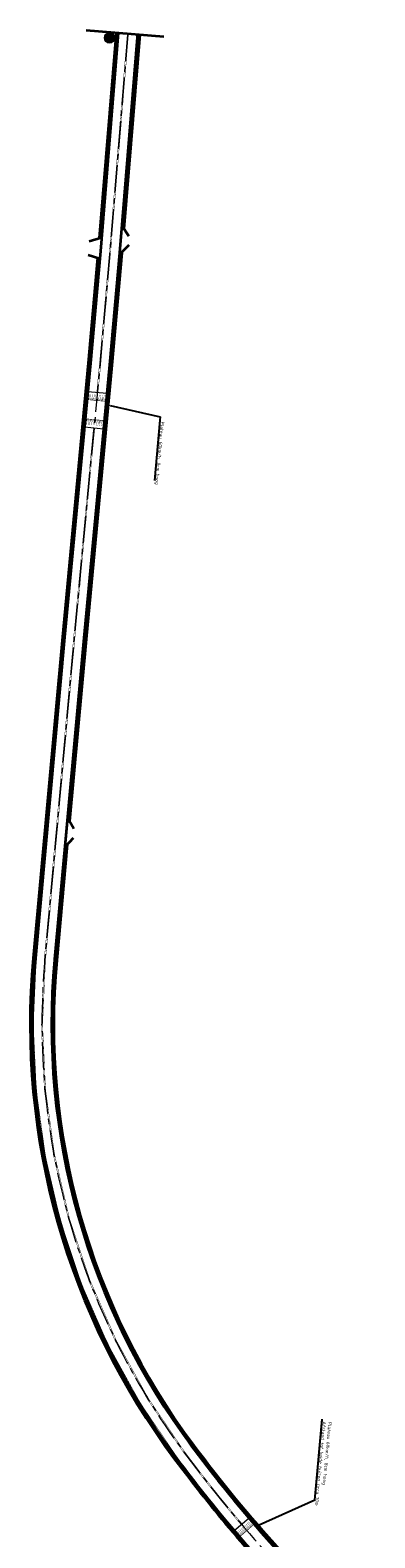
# Model space of a CAD drawing. Header units: metres. Extents: x 156019 to 158035, y 450584 to 451682.
# Tile 4 of 44: x 156019 to 156144, y 451134 to 451682. Entities that reach past the tile are written whole.
import ezdxf
from ezdxf import colors
from ezdxf.entities.mleader import LeaderData, LeaderLine
from ezdxf.enums import TextEntityAlignment as Align
from ezdxf.lldxf.tags import DXFTag
from ezdxf.math import Vec2, Vec3

# ---------------------------------------------------------------- set-up
doc = ezdxf.new("R2010")
doc.units = ezdxf.units.M
doc.linetypes.add('AM-AS', pattern=[16, 10, -2, 2, -2])
doc.linetypes.add('VW-13_STREEP', pattern=[4, 1, -3])
for name, color, linetype, lineweight in [('N-WE-AM-AS-G', 10, 'AM-AS', 18), ('N-WE-KG-ONDERHOUDGRENS_PROVINCIE-G', 170, 'KG-OGPROVINCIE-SO', 35), ('N-WE-VH-KANTVERHARDING_HOOFDRIJBAAN-G', 210, 'Continuous', 35), ('N-WE-VH-VERHARDING_GRASBETONSTEEN-G', 70, 'Continuous', 35), ('N-WE-VW-MARKERING_LANGS_STREEP_13_015-G', 7, 'VW-13_STREEP', 13), ('N-WE-VW-MARKERING_LANGS_STREEP_DOORGETROKKEN_010-G', 7, 'Continuous', 13), ('N-WE-VW-MARKERING_LANGS_STREEP_DOORGETROKKEN_015-G', 7, 'Continuous', 13), ('N-WE-VW-MARKERING_LANGS_STREEP_DOORGETROKKEN_020-G', 7, 'Continuous', 18), ('N-WE-VW-MARKERING_PLATEAU-G', 7, 'Continuous', 9), ('N-WE-VW-VERKEERSTEKEN_BORD_A-S', 7, 'Continuous', 25), ('V-WE-VH-VERHARDING_ASFALT-A', 252, 'Continuous', 18), ('X-XX-AL-T25', 7, 'Continuous', 25)]:
    doc.layers.add(name, color=color, linetype=linetype, lineweight=lineweight)
doc.layers.add('X-XX-AL-HULPLIJN-G', color=7, linetype='Continuous', lineweight=18, plot=False)
doc.styles.add('NLCS-ISO-M500-T25', font='NLCS-ISO.ttf', dxfattribs={"height": 1.25})
doc.styles.add('NLCS-RVV-M200-T25', font='NLCS-RVV.ttf')
doc.styles.get("Standard").update_dxf_attribs({"font": 'verdana.ttf'})
tags = doc.linetypes.add('KG-OGPROVINCIE-SO', pattern='A,5.5,-2,["P",Standard,S=1.8,R=0,X=-0.5,Y=-0.9],-2,5.5,-2,[2,NLCS.SHX,S=0.5,R=0,X=0,Y=0],-2', length=19).pattern_tags.tags
tags[6] = DXFTag(74, 10)

# ---------------------------------------------------------------- blocks, each defined once
blk = doc.blocks.new('N-SVW-VERKEERSTEKEN_BORD_A01_060-SO')
at = {"true_color": 0xff0000}
h = blk.add_hatch(color=1, dxfattribs=at)
h.dxf.hatch_style = 1
h.paths.add_polyline_path([(-3.75, 0), (-3.55, 0, -1), (3.55, 0), (3.75, 0, 1)])
h = blk.add_hatch(color=1, dxfattribs=at)
h.dxf.hatch_style = 1
h.paths.add_polyline_path([(3.75, 0), (3.55, 0, -1), (-3.55, 0), (-3.75, 0, 1)])
at = {"true_color": 0xffffff}
h = blk.add_hatch(color=7, dxfattribs=at)
h.dxf.hatch_style = 1
h.paths.add_polyline_path([(-3.55, 0), (-3.35, 0, -1), (3.35, 0), (3.55, 0, 1)])
h = blk.add_hatch(color=7, dxfattribs=at)
h.dxf.hatch_style = 1
h.paths.add_polyline_path([(3.55, 0), (3.35, 0, -1), (-3.35, 0), (-3.55, 0, 1)])
at = {"true_color": 0xff0000}
h = blk.add_hatch(color=1, dxfattribs=at)
h.dxf.hatch_style = 1
h.paths.add_polyline_path([(-3.35, 0), (-2.65, 0, -1), (2.65, 0), (3.35, 0, 1)])
h = blk.add_hatch(color=1, dxfattribs=at)
h.dxf.hatch_style = 1
h.paths.add_polyline_path([(3.35, 0), (2.65, 0, -1), (-2.65, 0), (-3.35, 0, 1)])
at = {"true_color": 0xffffff}
h = blk.add_hatch(color=7, dxfattribs=at)
h.dxf.hatch_style = 1
h.paths.add_polyline_path([(-2.65, 0), (2.65, 0, 1)])
h = blk.add_hatch(color=7, dxfattribs=at)
h.dxf.hatch_style = 1
h.paths.add_polyline_path([(2.65, 0), (-2.65, 0, 1)])
at = {"color": 1, "lineweight": 0, "true_color": 0xff0000}
blk.add_circle((0, 0), 3.75, dxfattribs=at)
at = {"color": 7, "lineweight": 0, "true_color": 0xffffff}
for radius in [3.55, 3.35, 2.65]:
    blk.add_circle((0, 0), radius, dxfattribs=at)
at = {"color": 250, "true_color": 0x191919, "style": 'NLCS-RVV-M200-T25', "width": 0.9}
blk.add_text('60', height=2.5, dxfattribs=at).set_placement((0.1, 0), align=Align.MIDDLE_CENTER)

msp = doc.modelspace()

# ---------------------------------------------------------------- hatches: boundary and pattern name
at = {"layer": 'V-WE-VH-VERHARDING_ASFALT-A'}
h = msp.add_hatch(dxfattribs=at)
h.set_pattern_fill('AVH-ASFALT_B-SO', color=256, angle=40, pattern_type=2)
h.set_pattern_definition([(85, (0, 0), (-1.494292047, 0.130733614), [])])
h.paths.add_polyline_path([(156117.784, 451121.049), (156115.064, 451123.931, -0.0155417), (156096.746, 451143.914, 0.0308435), (156141.881, 451096.436), (156137.316, 451101.123), (156135.461, 451103.028)])

# ---------------------------------------------------------------- linework, layer by layer
at = {"layer": 'N-WE-AM-AS-G', "flags": 128}
msp.add_lwpolyline([(156054.208, 451680.581), (156047.697, 451601.191), (156044.082, 451560.428), (156034.685, 451460.858), (156024.023, 451344.129, 0.1854095), (156074.746, 451164.745, 0.0216701), (156104.134, 451128.813)], format="xyb", dxfattribs=at)
at = {"layer": 'N-WE-KG-ONDERHOUDGRENS_PROVINCIE-G', "flags": 128}
msp.add_lwpolyline([(156038.973, 451681.83), (156067.229, 451679.513)], dxfattribs=at)
at = {"layer": 'N-WE-VH-KANTVERHARDING_HOOFDRIJBAAN-G', "flags": 128}
for points in [[(156050.72, 451680.867), (156044.21, 451601.489), (156040.596, 451560.747), (156031.199, 451461.182), (156020.537, 451344.447, 0.1854095), (156071.943, 451162.649, 0.0314354), (156115.847, 451111.059, 0.0314354)], [(156057.696, 451680.295), (156051.184, 451600.893), (156047.567, 451560.109), (156038.17, 451460.535), (156027.508, 451343.811, 0.1854095), (156077.549, 451166.842, 0.0462964), (156143.489, 451093.86, 0.0462964)]]:
    msp.add_lwpolyline(points, format="xyb", dxfattribs=at)
for points in [[(156054.564, 451606.915), (156051.998, 451610.816)], [(156040.16, 451605.099), (156044.617, 451606.451)], [(156054.575, 451603.657), (156051.127, 451600.242)], [(156039.72, 451600.115), (156043.971, 451598.793)], [(156034.577, 451391.524), (156032.231, 451395.513)], [(156034.253, 451388.135), (156031.258, 451384.865)]]:
    msp.add_lwpolyline(points, dxfattribs=at)
at = {"layer": 'N-WE-VH-VERHARDING_GRASBETONSTEEN-G', "flags": 128}
for points in [[(156049.922, 451680.932), (156043.793, 451606.201)], [(156058.494, 451680.23), (156052.698, 451609.562)], [(156052.005, 451601.112), (156051.981, 451600.825), (156048.364, 451560.036), (156038.966, 451460.461), (156032.926, 451394.331)]]:
    msp.add_lwpolyline(points, dxfattribs=at)
for points in [[(156043.189, 451599.036), (156039.8, 451560.82), (156030.403, 451461.256), (156019.74, 451344.52, 0.1854095), (156071.303, 451162.17, 0.0314354), (156115.271, 451110.503)], [(156032.15, 451385.839), (156028.305, 451343.738, 0.1854095), (156078.189, 451167.321, 0.0462964), (156144.03, 451094.448)]]:
    msp.add_lwpolyline(points, format="xyb", dxfattribs=at)
at = {"layer": 'N-WE-VW-MARKERING_LANGS_STREEP_13_015-G', "flags": 128}
for points in [[(156040.004, 451550.483, 0.15, 0.15, 0), (156040.97, 451560.713, 0.15, 0.15, 0), (156044.583, 451601.457, 0.15, 0.15, 0), (156051.093, 451680.836, 0, 0, 0)], [(156057.323, 451680.326, 0.15, 0.15, 0), (156050.811, 451600.925, 0.15, 0.15, 0), (156047.194, 451560.143, 0.15, 0.15, 0), (156046.226, 451549.893, 0.15, 0.15, 0)]]:
    msp.add_lwpolyline(points, format="xyseb", dxfattribs=at)
at = {"layer": 'N-WE-VW-MARKERING_LANGS_STREEP_13_015-G', "const_width": 0.15, "flags": 128}
for points in [[(156093.195, 451136.612, -0.0155889), (156072.244, 451162.873, -0.1854095), (156020.911, 451344.413), (156031.573, 451461.147), (156038.783, 451537.54)], [(156045.287, 451539.937), (156037.796, 451460.57), (156027.135, 451343.845, 0.1854095), (156077.248, 451166.617, 0.0155454), (156097.897, 451140.731)]]:
    msp.add_lwpolyline(points, format="xyb", dxfattribs=at)
at = {"layer": 'N-WE-VW-MARKERING_LANGS_STREEP_DOORGETROKKEN_010-G', "const_width": 0.1}
for points in [[(156039.757, 451548.31), (156039.681, 451547.514)], [(156040.177, 451549.562), (156039.98, 451547.486)], [(156040.355, 451548.271), (156040.28, 451547.474)], [(156040.774, 451549.506), (156040.579, 451547.446)], [(156040.954, 451548.231), (156040.879, 451547.435)], [(156041.371, 451549.449), (156041.177, 451547.407)], [(156041.553, 451548.192), (156041.477, 451547.396)], [(156041.968, 451549.393), (156041.776, 451547.367)], [(156042.152, 451548.153), (156042.076, 451547.356)], [(156042.565, 451549.336), (156042.375, 451547.328)], [(156042.75, 451548.113), (156042.675, 451547.317)], [(156043.162, 451549.28), (156042.973, 451547.288)], [(156043.348, 451548.057), (156043.272, 451547.26)], [(156043.759, 451549.223), (156043.571, 451547.232)], [(156043.945, 451548), (156043.869, 451547.204)], [(156044.357, 451549.166), (156044.168, 451547.175)], [(156044.542, 451547.943), (156044.467, 451547.147)], [(156044.954, 451549.11), (156044.765, 451547.119)], [(156045.14, 451547.887), (156045.064, 451547.09)], [(156045.551, 451549.053), (156045.363, 451547.062)], [(156045.737, 451547.83), (156045.661, 451547.034)], [(156046.149, 451548.997), (156045.96, 451547.005)], [(156038.936, 451539.722), (156039.012, 451540.518)], [(156039.114, 451538.413), (156039.311, 451540.49)], [(156039.532, 451539.648), (156039.607, 451540.444)], [(156039.711, 451538.356), (156039.906, 451540.416)], [(156040.127, 451539.574), (156040.203, 451540.371)], [(156040.308, 451538.3), (156040.501, 451540.342)], [(156040.723, 451539.501), (156040.798, 451540.297)], [(156040.905, 451538.243), (156041.097, 451540.269)], [(156041.318, 451539.427), (156041.394, 451540.223)], [(156041.502, 451538.187), (156041.692, 451540.195)], [(156041.914, 451539.353), (156041.989, 451540.149)], [(156042.099, 451538.13), (156042.288, 451540.121)], [(156042.511, 451539.296), (156042.587, 451540.093)], [(156042.696, 451538.074), (156042.885, 451540.065)], [(156043.108, 451539.24), (156043.184, 451540.036)], [(156043.294, 451538.017), (156043.482, 451540.008)], [(156043.706, 451539.183), (156043.781, 451539.98)], [(156043.891, 451537.96), (156044.08, 451539.951)], [(156044.303, 451539.127), (156044.378, 451539.923)], [(156044.488, 451537.904), (156044.677, 451539.895)], [(156044.9, 451539.07), (156044.976, 451539.866)], [(156093.938, 451136.066), (156095.313, 451134.497)], [(156094.389, 451136.461), (156095.753, 451134.905)], [(156094.84, 451136.856), (156096.192, 451135.313)], [(156095.291, 451137.251), (156096.632, 451135.721)], [(156095.44, 451135.717), (156095.967, 451135.115)], [(156095.743, 451137.647), (156097.072, 451136.129)], [(156095.879, 451136.125), (156096.406, 451135.523)], [(156096.194, 451138.042), (156097.512, 451136.537)], [(156096.319, 451136.533), (156096.846, 451135.932)], [(156096.645, 451138.437), (156097.963, 451136.933)], [(156096.759, 451136.942), (156097.286, 451136.34)], [(156097.096, 451138.833), (156098.414, 451137.328)], [(156097.21, 451137.337), (156097.737, 451136.735)], [(156097.548, 451139.228), (156098.866, 451137.724)], [(156097.661, 451137.732), (156098.189, 451137.131)], [(156097.999, 451139.623), (156099.317, 451138.119)], [(156098.113, 451138.128), (156098.64, 451137.526)], [(156098.45, 451140.019), (156099.768, 451138.514)], [(156098.564, 451138.523), (156099.091, 451137.921)], [(156099.015, 451138.918), (156099.543, 451138.317)], [(156094.56, 451134.901), (156095.087, 451134.299)], [(156095, 451135.309), (156095.527, 451134.707)]]:
    msp.add_lwpolyline(points, dxfattribs=at)
at = {"layer": 'N-WE-VW-MARKERING_LANGS_STREEP_DOORGETROKKEN_015-G', "const_width": 0.15, "flags": 128}
for points in [[(156053.984, 451680.599), (156047.473, 451601.21), (156043.858, 451560.449), (156042.891, 451550.209)], [(156054.432, 451680.563), (156047.921, 451601.172), (156044.306, 451560.408), (156043.339, 451550.167)]]:
    msp.add_lwpolyline(points, dxfattribs=at)
for points in [[(156041.67, 451537.267), (156034.46, 451460.879), (156023.799, 451344.15, 0.1854095), (156074.566, 451164.61, 0.0155689), (156095.377, 451138.523)], [(156042.118, 451537.224), (156034.909, 451460.838), (156024.247, 451344.109, 0.1854095), (156074.926, 451164.88, 0.0155657), (156095.715, 451138.819)]]:
    msp.add_lwpolyline(points, format="xyb", dxfattribs=at)
at = {"layer": 'N-WE-VW-MARKERING_LANGS_STREEP_DOORGETROKKEN_020-G', "const_width": 0.2}
for points in [[(156039.35, 451547.531), (156046.318, 451546.871)], [(156038.69, 451540.563), (156045.658, 451539.902)], [(156094.863, 451134.084), (156100.112, 451138.682)]]:
    msp.add_lwpolyline(points, dxfattribs=at)
at = {"layer": 'N-WE-VW-MARKERING_PLATEAU-G', "flags": 128}
for points in [[(156039.633, 451550.518), (156046.6, 451549.858)], [(156038.4, 451537.577), (156045.367, 451536.916)], [(156092.913, 451136.364), (156098.134, 451140.938)]]:
    msp.add_lwpolyline(points, dxfattribs=at)

# ---------------------------------------------------------------- block references
at = {"layer": 'N-WE-VW-VERKEERSTEKEN_BORD_A-S', "xscale": 0.5, "yscale": 0.5, "zscale": 0.5, "rotation": 175.3035217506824}
msp.add_blockref('N-SVW-VERKEERSTEKEN_BORD_A01_060-SO', (156047.522, 451679.009), dxfattribs=at)

# ---------------------------------------------------------------- next in the draw order: leaders
at = {"layer": 'X-XX-AL-T25'}
ml = msp.add_multileader_mtext('Standard', dxfattribs=at)
ml.set_content('Plateau 60km/h, 8cm hoog', color=256, style='NLCS-ISO-M500-T25')
ml.set_leader_properties(color=256, linetype='ByLayer', lineweight=-1)
ml.build(insert=Vec2(0, 0))
ml.multileader.update_dxf_attribs({"text_left_attachment_type": 5, "text_right_attachment_type": 5, "dogleg_length": 1.25, "arrow_head_size": 1.25})
ctx = ml.context
ctx.base_point, ctx.char_height, ctx.arrow_head_size, ctx.landing_gap_size, ctx.plane_origin, ctx.plane_x_axis, ctx.plane_y_axis = Vec3(156065.853, 451540.044), 1.25, 1.25, 0.45, Vec3(156046.485, 451545.603), Vec3(-0.0909594, -0.9958546), Vec3(0.9958546, -0.0909594)
ctx.left_attachment, ctx.right_attachment = 5, 5
notes = []
notes.append((ctx, [(0, (1, 1, 0), (156065.967, 451541.289), (-0.0909594, -0.9958546), 1.25, [(0, [(156046.485, 451545.603)], 0, [])])]))
ctx.mtext.insert, ctx.mtext.text_direction, ctx.mtext.rotation, ctx.mtext.flow_direction = Vec3(156067.431, 451539.448), Vec3(-0.0909594, -0.9958546), 4.6213036, 5
ctx.mtext.has_bg_fill, ctx.mtext.bg_color, ctx.mtext.bg_scale_factor, ctx.mtext.bg_transparency, ctx.mtext.use_window_bg_color = 1, -1027028792, 1.5, 0, 1
ml = msp.add_multileader_mtext('Standard', dxfattribs=at)
ml.set_content('Plateau 60km/h, 8cm hoog\\PAfstand tot beide huizen circa 70m', color=256, style='NLCS-ISO-M500-T25')
ml.set_leader_properties(color=256, linetype='ByLayer', lineweight=-1)
ml.build(insert=Vec2(0, 0))
ml.multileader.update_dxf_attribs({"text_left_attachment_type": 5, "text_right_attachment_type": 5, "dogleg_length": 1.25, "arrow_head_size": 1.25})
ctx = ml.context
ctx.base_point, ctx.char_height, ctx.arrow_head_size, ctx.landing_gap_size, ctx.plane_origin, ctx.plane_x_axis, ctx.plane_y_axis = Vec3(156124.833, 451176.585), 1.25, 1.25, 0.45, Vec3(156100.828, 451137.972), Vec3(-0.0909594, -0.9958546), Vec3(0.9958546, -0.0909594)
ctx.left_attachment, ctx.right_attachment = 5, 5
notes.append((ctx, [(1, (1, 1, 0), (156122.181, 451147.556), (0.0909594, 0.9958546), 1.25, [(0, [(156100.828, 451137.972)], 0, [])])]))
ctx.mtext.insert, ctx.mtext.text_direction, ctx.mtext.rotation, ctx.mtext.flow_direction = Vec3(156128.36, 451175.811), Vec3(-0.0909594, -0.9958546), 4.6213036, 5
ctx.mtext.has_bg_fill, ctx.mtext.bg_color, ctx.mtext.bg_scale_factor, ctx.mtext.bg_transparency, ctx.mtext.use_window_bg_color = 1, -1027028792, 1.5, 0, 1
for ctx, leaders in notes:
    for number, flags, end, landing, length, lines in leaders:
        leader = LeaderData()
        leader.index, (leader.has_last_leader_line, leader.has_dogleg_vector, leader.attachment_direction) = number, flags
        leader.last_leader_point, leader.dogleg_vector, leader.dogleg_length = Vec3(end), Vec3(landing), length
        for number, points, colour, breaks in lines:
            line = LeaderLine()
            line.index, line.vertices, line.color, line.breaks = number, Vec3.list(points), colors.encode_raw_color(colour), breaks
            leader.lines.append(line)
        ctx.leaders.append(leader)

# ---------------------------------------------------------------- next in the draw order: linework, layer by layer
at = {"layer": 'X-XX-AL-HULPLIJN-G'}
msp.add_lwpolyline([(156096.746, 451143.914, 0.0155417), (156115.064, 451123.931), (156117.784, 451121.049), (156135.461, 451103.028), (156137.316, 451101.123), (156141.881, 451096.436)], format="xyb", dxfattribs=at)

doc.saveas('drawing.dxf')
